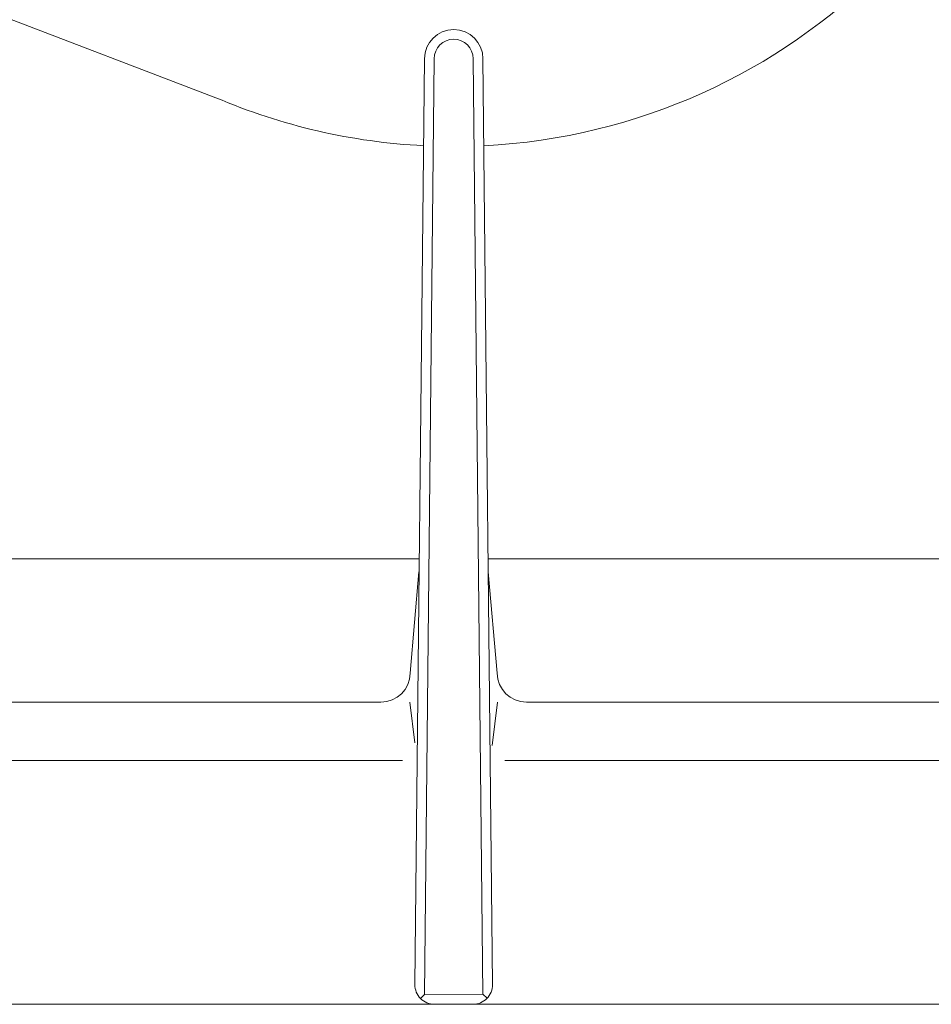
# Model space of a CAD drawing. Header units: inches. Extents: x 382808 to 408593, y -18409 to -9482.
# Tile 28 of 88: x 399249 to 399258, y -17233 to -17222. Entities that reach past the tile are written whole.
import ezdxf

# ---------------------------------------------------------------- set-up
doc = ezdxf.new("R2010")
doc.units = ezdxf.units.IN
doc.header["$LTSCALE"] = 2
doc.header["$MEASUREMENT"] = 0
doc.layers.add('!!!LOZAMET_Nr_pióra__9', color=220, linetype='CONTINUOUS', lineweight=0)

msp = doc.modelspace()

# ---------------------------------------------------------------- linework, layer by layer
at = {"layer": '!!!LOZAMET_Nr_pióra__9', "color": 7, "linetype": 'Continuous', "lineweight": 0}
for p, q in [((399244.837, -17221.037), (399250.623, -17223.246)), ((399252.763, -17222.845), (399252.665, -17232.343)), ((399252.863, -17222.846), (399252.764, -17232.446)), ((399253.263, -17222.846), (399253.362, -17232.446)), ((399253.363, -17222.845), (399253.461, -17232.343)), ((399252.71, -17227.977), (399242.231, -17227.977)), ((399263.895, -17227.977), (399253.416, -17227.977)), ((399252.616, -17229.149), (399252.707, -17228.108)), ((399253.418, -17228.108), (399253.51, -17229.149)), ((399252.316, -17229.446), (399241.913, -17229.446)), ((399252.613, -17229.446), (399252.665, -17229.863)), ((399253.513, -17229.446), (399253.457, -17229.89)), ((399264.213, -17229.446), (399253.81, -17229.446)), ((399252.538, -17230.046), (399241.913, -17230.046)), ((399253.587, -17230.046), (399264.213, -17230.046)), ((399252.723, -17232.485), (399252.764, -17232.446)), ((399252.764, -17232.446), (399253.362, -17232.44)), ((399253.362, -17232.44), (399253.407, -17232.482)), ((399236.763, -17232.545), (399269.363, -17232.545))]:
    msp.add_line(p, q, dxfattribs=at)
for centre, radius, start, end in [((399253.063, -17217.546), 6.2, 272.8586, 357.1544), ((399253.063, -17222.846), 0.3, 0, 180), ((399253.063, -17222.846), 0.2, 0, 180), ((399253.063, -17217.546), 6.2, 246.8295, 267.1414), ((399252.316, -17229.146), 0.3, 270, 359.4154), ((399253.81, -17229.146), 0.3, 180.5846, 270), ((399252.865, -17232.345), 0.2, 179.4154, 270), ((399253.261, -17232.345), 0.2, 270, 0.5846)]:
    msp.add_arc(centre, radius, start, end, dxfattribs=at)

doc.saveas('drawing.dxf')
